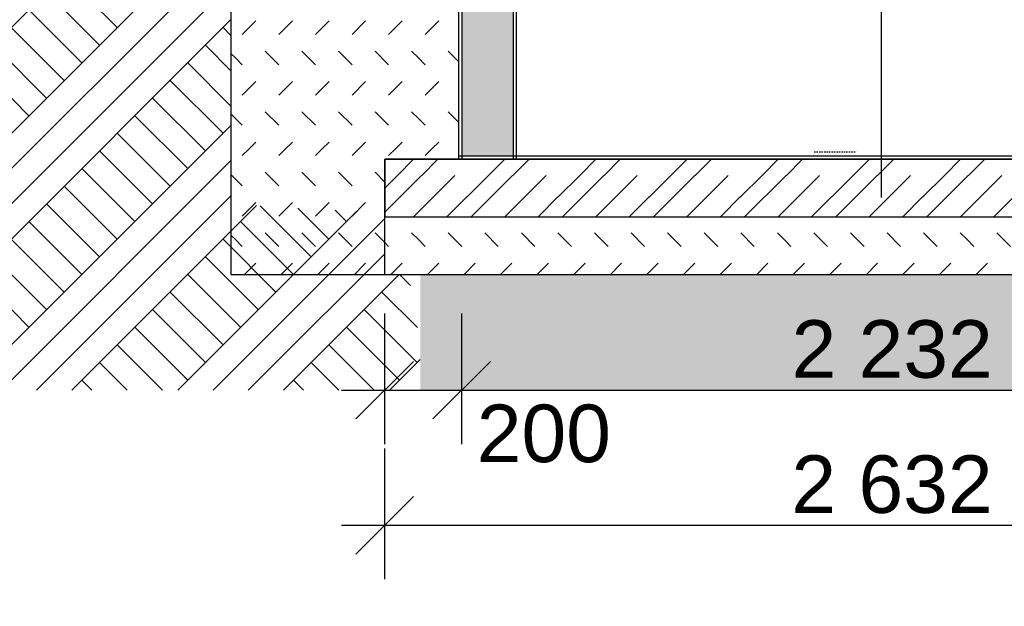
# Model space of a CAD drawing. Header units: millimetres. Extents: x -25478 to 4005, y -8416 to 11348.
# Tile 26 of 256: x -19098 to -16533, y -4083 to -2553. Entities that reach past the tile are written whole.
import ezdxf

# ---------------------------------------------------------------- set-up
doc = ezdxf.new("R2010")
doc.units = ezdxf.units.MM
doc.header["$MEASUREMENT"] = 0
doc.linetypes.add('TEČKOVANÁ', pattern=[6.35, 0, -6.35])
doc.linetypes.add('Wipeout_Contour', pattern=[1000, 0, -1000])
for name, color, linetype in [('POHLED ZÁPADNÍ_1_Konstrukce - nosné', 7, 'Continuous'), ('POHLED ZÁPADNÍ_1_Kóty - SP', 7, 'Continuous'), ('POHLED ZÁPADNÍ_1_Nové_Konstrukce - nosné', 7, 'Continuous'), ('POHLED ZÁPADNÍ_1_Nové_Kresby a obrázky', 7, 'Continuous'), ('POHLED ZÁPADNÍ_1_Nové_Kóty - SP', 7, 'Continuous'), ('POHLED ZÁPADNÍ_1_Nové_Popis', 7, 'Continuous'), ('POHLED ZÁPADNÍ_1_Nové_Situace - terén', 7, 'Continuous'), ('POHLED ZÁPADNÍ_1_Situace - terén', 7, 'Continuous')]:
    doc.layers.add(name, color=color, linetype=linetype)
doc.styles.add('GENEROVANÝ_STYL_1', font='txt')
doc.styles.add('GENEROVANÝ_STYL_2', font='txt')
pattern_1 = [(45, (0, 0), (-137.8858, 137.8858), []), (45, (-45.96, 45.96), (-275.7716, 275.7716), []), (45, (-91.92, 91.92), (-275.7716, 275.7716), []), (135, (-137.886, 137.886), (45.96194, 45.96194), [195, -195])]

# ---------------------------------------------------------------- blocks, each defined once
blk = doc.blocks.new('*X2527', base_point=(-25690.4, -8330.8))
at = {"layer": 'POHLED ZÁPADNÍ_1_Nové_Situace - terén', "color": 21, "linetype": 'Continuous', "lineweight": 20, "true_color": 0xffaaaa}
for p, q in [((-18059.3, -3126.6), (-18077, -3108.9)), ((-18041.7, -3144.2), (-18059.3, -3126.6)), ((-17946.4, -3144.2), (-17981.7, -3108.9)), ((-17851.1, -3144.2), (-17886.4, -3108.9)), ((-17755.8, -3144.2), (-17791.1, -3108.9)), ((-17660.5, -3144.2), (-17695.8, -3108.9)), ((-17582.8, -3126.6), (-17600.5, -3108.9)), ((-17565.2, -3144.2), (-17582.8, -3126.6)), ((-17469.9, -3144.2), (-17505.2, -3108.9)), ((-17374.6, -3144.2), (-17409.9, -3108.9)), ((-17279.3, -3144.2), (-17314.6, -3108.9)), ((-17184, -3144.2), (-17219.3, -3108.9)), ((-17106.3, -3126.6), (-17124, -3108.9)), ((-17088.7, -3144.2), (-17106.3, -3126.6)), ((-16993.4, -3144.2), (-17028.7, -3108.9)), ((-16898.1, -3144.2), (-16933.4, -3108.9)), ((-16802.8, -3144.2), (-16838.1, -3108.9)), ((-16707.5, -3144.2), (-16742.8, -3108.9)), ((-16629.8, -3126.6), (-16647.5, -3108.9)), ((-16612.2, -3144.2), (-16629.8, -3126.6)), ((-16516.9, -3144.2), (-16552.2, -3108.9)), ((-18137, -3144.2), (-18147, -3134.2)), ((-18130.9, -3217.1), (-18101.6, -3187.8)), ((-18035.6, -3217.1), (-18006.3, -3187.8)), ((-17940.3, -3217.1), (-17911, -3187.8)), ((-17845, -3217.1), (-17815.7, -3187.8)), ((-17749.7, -3217.1), (-17720.4, -3187.8)), ((-17654.4, -3217.1), (-17625.1, -3187.8)), ((-17559.1, -3217.1), (-17529.8, -3187.8)), ((-17463.8, -3217.1), (-17434.5, -3187.8)), ((-17368.5, -3217.1), (-17339.2, -3187.8)), ((-17273.2, -3217.1), (-17243.9, -3187.8)), ((-17177.9, -3217.1), (-17148.6, -3187.8)), ((-17082.6, -3217.1), (-17053.3, -3187.8)), ((-16987.3, -3217.1), (-16958, -3187.8)), ((-16892, -3217.1), (-16862.7, -3187.8)), ((-16796.7, -3217.1), (-16767.4, -3187.8)), ((-16701.4, -3217.1), (-16672.1, -3187.8)), ((-16606.1, -3217.1), (-16576.8, -3187.8))]:
    blk.add_line(p, q, dxfattribs=at)
blk = doc.blocks.new('*X2528', base_point=(-25690.4, -8330.8))
at = {"layer": 'POHLED ZÁPADNÍ_1_Nové_Situace - terén', "color": 21, "linetype": 'Continuous', "lineweight": 20, "true_color": 0xffaaaa}
for p, q in [((-18113.9, -2959.3), (-18071.7, -2917.1)), ((-18050.6, -2959.3), (-18008.4, -2917.1)), ((-17876.4, -2959.3), (-17834.2, -2917.1)), ((-17813.1, -2959.3), (-17770.9, -2917.1)), ((-17638.9, -2959.3), (-17596.7, -2917.1)), ((-17575.6, -2959.3), (-17533.4, -2917.1)), ((-17401.4, -2959.3), (-17359.2, -2917.1)), ((-17338.1, -2959.3), (-17295.9, -2917.1)), ((-17163.9, -2959.3), (-17121.7, -2917.1)), ((-17100.6, -2959.3), (-17058.4, -2917.1)), ((-16926.4, -2959.3), (-16884.2, -2917.1)), ((-16863.1, -2959.3), (-16820.9, -2917.1)), ((-16688.9, -2959.3), (-16646.7, -2917.1)), ((-16625.6, -2959.3), (-16583.4, -2917.1)), ((-18147, -2992.5), (-18113.9, -2959.3)), ((-18147, -3055), (-18051.4, -2959.3)), ((-18072, -3067.1), (-17964.3, -2959.3)), ((-17932.3, -3015.2), (-17876.4, -2959.3)), ((-17921.7, -3067.1), (-17813.9, -2959.3)), ((-17834.5, -3067.1), (-17726.8, -2959.3)), ((-17694.8, -3015.2), (-17638.9, -2959.3)), ((-17684.2, -3067.1), (-17576.4, -2959.3)), ((-17597, -3067.1), (-17489.3, -2959.3)), ((-17457.3, -3015.2), (-17401.4, -2959.3)), ((-17446.7, -3067.1), (-17338.9, -2959.3)), ((-17359.5, -3067.1), (-17251.8, -2959.3)), ((-17219.8, -3015.2), (-17163.9, -2959.3)), ((-17209.2, -3067.1), (-17101.4, -2959.3)), ((-17122, -3067.1), (-17014.3, -2959.3)), ((-16982.3, -3015.2), (-16926.4, -2959.3)), ((-16971.7, -3067.1), (-16863.9, -2959.3)), ((-16884.5, -3067.1), (-16776.8, -2959.3)), ((-16744.8, -3015.2), (-16688.9, -2959.3)), ((-16734.2, -3067.1), (-16626.4, -2959.3)), ((-16647, -3067.1), (-16539.3, -2959.3)), ((-17984.9, -3067.1), (-17932.3, -3014.5)), ((-17747.4, -3067.1), (-17694.8, -3014.5)), ((-17509.9, -3067.1), (-17457.3, -3014.5)), ((-17272.4, -3067.1), (-17219.8, -3014.5)), ((-17034.9, -3067.1), (-16982.3, -3014.5)), ((-16797.4, -3067.1), (-16744.8, -3014.5)), ((-16559.9, -3067.1), (-16507.3, -3014.5))]:
    blk.add_line(p, q, dxfattribs=at)
blk = doc.blocks.new('*X2536', base_point=(-25690.4, -8330.8))
at = {"layer": 'POHLED ZÁPADNÍ_1_Nové_Situace - terén', "color": 21, "linetype": 'Continuous', "lineweight": 20, "true_color": 0xffaaaa}
for p, q in [((-18518.2, -2591.8), (-18482.8, -2556.5)), ((-18422.9, -2591.8), (-18387.5, -2556.5)), ((-18327.6, -2591.8), (-18292.2, -2556.5)), ((-18232.3, -2591.8), (-18196.9, -2556.5)), ((-18137, -2591.8), (-18101.6, -2556.5)), ((-18041.7, -2591.8), (-18006.3, -2556.5)), ((-18535.8, -2653.1), (-18546.8, -2642.1)), ((-18422.9, -2670.7), (-18458.2, -2635.4)), ((-18327.6, -2670.7), (-18362.9, -2635.4)), ((-18232.3, -2670.7), (-18267.6, -2635.4)), ((-18137, -2670.7), (-18172.3, -2635.4)), ((-18059.3, -2653.1), (-18077, -2635.4)), ((-17954.8, -2662.3), (-17981.7, -2635.4)), ((-18518.2, -2670.7), (-18535.8, -2653.1)), ((-18041.7, -2670.7), (-18059.3, -2653.1)), ((-18518.2, -2749.6), (-18482.8, -2714.3)), ((-18422.9, -2749.6), (-18387.5, -2714.3)), ((-18327.6, -2749.6), (-18292.2, -2714.3)), ((-18232.3, -2749.6), (-18196.9, -2714.3)), ((-18137, -2749.6), (-18101.6, -2714.3)), ((-18041.7, -2749.6), (-18006.3, -2714.3)), ((-18422.9, -2828.6), (-18458.2, -2793.2)), ((-18327.6, -2828.6), (-18362.9, -2793.2)), ((-18232.3, -2828.6), (-18267.6, -2793.2)), ((-18137, -2828.6), (-18172.3, -2793.2)), ((-18059.3, -2810.9), (-18077, -2793.2)), ((-17954.8, -2820.1), (-17981.7, -2793.2)), ((-18535.8, -2810.9), (-18546.8, -2799.9)), ((-18518.2, -2828.6), (-18535.8, -2810.9)), ((-18041.7, -2828.6), (-18059.3, -2810.9)), ((-18500.5, -2889.8), (-18482.8, -2872.1)), ((-18405.2, -2889.8), (-18387.5, -2872.1)), ((-18309.9, -2889.8), (-18292.2, -2872.1)), ((-18214.6, -2889.8), (-18196.9, -2872.1)), ((-18119.3, -2889.8), (-18101.6, -2872.1)), ((-18024, -2889.8), (-18006.3, -2872.1)), ((-18518.2, -2907.5), (-18500.5, -2889.8)), ((-18422.9, -2907.5), (-18405.2, -2889.8)), ((-18327.6, -2907.5), (-18309.9, -2889.8)), ((-18232.3, -2907.5), (-18214.6, -2889.8)), ((-18137, -2907.5), (-18119.3, -2889.8)), ((-18041.7, -2907.5), (-18024, -2889.8)), ((-18535.8, -2968.7), (-18546.8, -2957.7)), ((-18518.2, -2986.4), (-18535.8, -2968.7)), ((-18422.9, -2986.4), (-18458.2, -2951)), ((-18327.6, -2986.4), (-18362.9, -2951)), ((-18232.3, -2986.4), (-18267.6, -2951)), ((-18147, -2976.4), (-18172.3, -2951)), ((-18518.2, -3065.3), (-18482.8, -3030)), ((-18422.9, -3065.3), (-18387.5, -3030)), ((-18327.6, -3065.3), (-18292.2, -3030)), ((-18232.3, -3065.3), (-18196.9, -3030)), ((-18535.8, -3126.6), (-18546.8, -3115.6)), ((-18518.2, -3144.2), (-18535.8, -3126.6)), ((-18422.9, -3144.2), (-18458.2, -3108.9)), ((-18327.6, -3144.2), (-18362.9, -3108.9)), ((-18232.3, -3144.2), (-18267.6, -3108.9)), ((-18147, -3134.2), (-18172.3, -3108.9)), ((-18512.1, -3217.1), (-18482.8, -3187.8)), ((-18416.8, -3217.1), (-18387.5, -3187.8)), ((-18321.5, -3217.1), (-18292.2, -3187.8)), ((-18226.2, -3217.1), (-18196.9, -3187.8))]:
    blk.add_line(p, q, dxfattribs=at)

msp = doc.modelspace()

# ---------------------------------------------------------------- linework, layer by layer
at = {"layer": 'POHLED ZÁPADNÍ_1_Nové_Kóty - SP', "color": 1, "linetype": 'Continuous', "lineweight": 25}
for p, q in [((-18147, -4011.9), (-18147, -3671.2)), ((-18072, -3796.2), (-18222, -3946.2)), ((-18259.5, -3871.2), (-18147, -3871.2)), ((-18147, -3871.2), (-15515, -3871.2))]:
    msp.add_line(p, q, dxfattribs=at)

# ---------------------------------------------------------------- texts
at = {"layer": 'POHLED ZÁPADNÍ_1_Konstrukce - nosné', "color": 1, "linetype": 'Continuous', "lineweight": 25, "insert": (-24529.4, -5022.2), "char_height": 150, "attachment_point": 7, "line_spacing_factor": 0.764703, "style": 'GENEROVANÝ_STYL_1'}
msp.add_mtext('\\A1;{\\pql;\\fArial|b0|i0|c238|p38;\\L\\LSKLADBA -  S1- \\fArial|b0|i0|c238|p38;\\H1.029224x; \\fAgency FB|b0|i0|c0|p34;\\H1.057143x;∑\\fArial|b0|i0|c238|p38;\\H0.919087x; TL. 290-340 mm \\P\\pql;\\fArial|b0|i0|c238|p38;\\H0.666667x;\\P\\pql;\\fArial|b0|i0|c238|p38;\\l\\H1.250000x;\\lTL. 80 mm ^I- ZÁMKOVÁ BETONOVÁ DLAŽBA 200x100x80 mm\\P\\pql;\\fArial|b0|i0|c238|p38;TL. 30mm ^I- KLADECÍ VRSTVA STĚRKU \\fArial|b0|i0|c238|p38;fr.\\fArial|b0|i0|c238|p38; 4-8 mm\\P\\pql;\\fArial|b0|i0|c238|p38;TL. 50 mm ^I- VRSTVA KAMENIVO fr. 8-16 mm\\P\\pql;\\fArial|b0|i0|c238|p38;TL. 250mm^I\\fArial|b0|i0|c238|p38;\\H1.026565x;- \\fArial|b0|i0|c238|p38;\\H0.951847x;SPÁDOV\\fArial|b0|i0|c238|p38;\\H1.023402x;Á - \\fArial|b0|i0|c238|p38;\\H1.026565x;KLADECÍ VRSTVA STĚRKU FRAKCE 0-63 mm\\P\\pql;\\fArial|b0|i0|c238|p38;\\H0.974122x;^I- HUTNĚNÁ ZEMINA }', dxfattribs=at)
at = {"layer": 'POHLED ZÁPADNÍ_1_Kóty - SP', "color": 1, "linetype": 'Continuous', "lineweight": 25, "char_height": 150, "attachment_point": 7, "style": 'GENEROVANÝ_STYL_2'}
for s, insert, width in [('\\A1;{\\pql;\\fArial|b0|i0|c0|p38;200}', (-17907.2, -3708.8), 341.487), ('\\A1;{\\pql;\\fArial|b0|i0|c0|p38;2\xa0632}', (-17087.4, -3841.2), 512.914)]:
    msp.add_mtext(s, dxfattribs=dict(at, insert=insert, width=width))

# ---------------------------------------------------------------- wipeouts: each hides what was drawn before it
at = {"color": 254, "linetype": 'Wipeout_Contour', "lineweight": 0, "ltscale": 180895.382424}
msp.add_wipeout([(-21466.3, 349.5), (-25478.2, 374.8), (-25478.2, -3518.9), (-18035.8, -3518.9), (-18109.4, -3060), (-18546.8, -3034), (-18546.8, 11.4), (-17190.2, 11.4), (-16947, 380)], dxfattribs=at).dxf.layer = 'POHLED ZÁPADNÍ_1_Situace - terén'

# ---------------------------------------------------------------- next in the draw order: hatches: boundary and pattern name
at = {"layer": 'POHLED ZÁPADNÍ_1_Situace - terén', "linetype": 'Continuous', "lineweight": 13, "true_color": 0xbf7d1a}
h = msp.add_hatch(dxfattribs=at)
h.set_pattern_fill('Zemina_0001', color=32, style=0, pattern_type=2)
h.set_pattern_definition(pattern_1)
h.paths.add_polyline_path([(-21466.3, 349.5), (-25478.2, 374.8), (-25478.2, -3518.9), (-18035.8, -3518.9), (-18109.4, -3060), (-18546.8, -3034), (-18546.8, 11.4), (-17190.2, 11.4), (-16947, 380)])

# ---------------------------------------------------------------- next in the draw order: linework, layer by layer
at = {"layer": 'POHLED ZÁPADNÍ_1_Nové_Konstrukce - nosné', "color": 1, "linetype": 'Continuous', "lineweight": 25}
msp.add_line((-18546.8, -3217.1), (-18546.8, 11.4), dxfattribs=at)
at = {"layer": 'POHLED ZÁPADNÍ_1_Nové_Kóty - SP', "color": 1, "linetype": 'Continuous', "lineweight": 25}
for p, q in [((-18147, -3659.5), (-18147, -3318.9)), ((-18072, -3443.9), (-18222, -3593.9)), ((-18259.5, -3518.9), (-18147, -3518.9))]:
    msp.add_line(p, q, dxfattribs=at)

# ---------------------------------------------------------------- next in the draw order: wipeouts: each hides what was drawn before it
at = {"color": 254, "linetype": 'Wipeout_Contour', "lineweight": 0, "ltscale": 219704.281392}
msp.add_wipeout([(-18054.6, -3030), (-18054.6, -3518.9), (3805.8, -3518.9), (3805.8, -400.9), (2226.3, -400.9), (2226.3, -39.4), (650.2, 22.9), (648.8, -26.8), (199.5, -26.7), (199.5, -386.7), (-238.7, -386.7), (-228.7, -2180), (-174.7, -2180), (-174.7, -2550), (-982.7, -2550), (-982.7, -2180), (-6687.5, -2180), (-6684.3, -2380), (-7021, -2380), (-7021, -1980), (-9474.9, -10), (-10494.6, -10), (-10494.6, -29.7), (-10494.6, -1020), (-10974.2, -1020), (-10974.2, 380), (-16334.8, 380), (-16334.8, 11.4), (-15099.9, 11.4), (-15136.6, -3030)], dxfattribs=at).dxf.layer = 'POHLED ZÁPADNÍ_1_Situace - terén'

# ---------------------------------------------------------------- next in the draw order: hatches: boundary and pattern name
at = {"layer": 'POHLED ZÁPADNÍ_1_Situace - terén', "linetype": 'Continuous', "lineweight": 13, "true_color": 0xbf7d1a}
h = msp.add_hatch(dxfattribs=at)
h.set_pattern_fill('Zemina_0001', color=32, style=0, pattern_type=2)
h.set_pattern_definition(pattern_1)
h.paths.add_polyline_path([(-18054.6, -3030), (-18054.6, -3518.9), (3805.8, -3518.9), (3805.8, -400.9), (2226.3, -400.9), (2226.3, -39.4), (650.2, 22.9), (648.8, -26.8), (199.5, -26.7), (199.5, -386.7), (-238.7, -386.7), (-228.7, -2180), (-174.7, -2180), (-174.7, -2550), (-982.7, -2550), (-982.7, -2180), (-6687.5, -2180), (-6684.3, -2380), (-7021, -2380), (-7021, -1980), (-9474.9, -10), (-10494.6, -10), (-10494.6, -29.7), (-10494.6, -1020), (-10974.2, -1020), (-10974.2, 380), (-16334.8, 380), (-16334.8, 11.4), (-15099.9, 11.4), (-15136.6, -3030)])

# ---------------------------------------------------------------- next in the draw order: linework, layer by layer
at = {"layer": 'POHLED ZÁPADNÍ_1_Nové_Kresby a obrázky', "color": 1, "linetype": 'TEČKOVANÁ', "lineweight": 25}
msp.add_line((-17026.4, -2897.4), (-16911.4, -2897.4), dxfattribs=at)
at = {"layer": 'POHLED ZÁPADNÍ_1_Nové_Kóty - SP', "color": 1, "linetype": 'Continuous', "lineweight": 25}
for p, q in [((-17946.5, -3659.5), (-17946.5, -3318.9)), ((-17871.5, -3443.9), (-18021.5, -3593.9)), ((-18147, -3518.9), (-17946.5, -3518.9)), ((-17946.5, -3518.9), (-15714.5, -3518.9))]:
    msp.add_line(p, q, dxfattribs=at)

# ---------------------------------------------------------------- next in the draw order: texts
at = {"layer": 'POHLED ZÁPADNÍ_1_Kóty - SP', "color": 1, "linetype": 'Continuous', "lineweight": 25, "insert": (-17087, -3488.9), "char_height": 150, "width": 512.914, "attachment_point": 7, "style": 'GENEROVANÝ_STYL_2'}
msp.add_mtext('\\A1;{\\pql;\\fArial|b0|i0|c0|p38;2\xa0232}', dxfattribs=at)

# ---------------------------------------------------------------- next in the draw order: wipeouts: each hides what was drawn before it
at = {"color": 254, "linetype": 'Wipeout_Contour', "lineweight": 0, "ltscale": 67801.6221}
msp.add_wipeout([(-15864.5, -2709.1), (-15864.5, -697.1), (-17804.5, -697.1), (-17804.5, -2709.1)], dxfattribs=at).dxf.layer = 'POHLED ZÁPADNÍ_1_Nové_Situace - terén'
at = {"color": 254, "linetype": 'Wipeout_Contour', "lineweight": 0, "ltscale": 85036.227015}
msp.add_wipeout([(-15530.6, -3217.1), (-15530.6, -3067.1), (-16223.6, -3067.1), (-18147, -3067.1), (-18147, -3217.1)], dxfattribs=at).dxf.layer = 'POHLED ZÁPADNÍ_1_Nové_Situace - terén'

# ---------------------------------------------------------------- next in the draw order: linework, layer by layer
at = {"layer": 'POHLED ZÁPADNÍ_1_Nové_Konstrukce - nosné', "color": 1, "linetype": 'Continuous', "lineweight": 25}
for p, q in [((-18546.8, -3217.1), (-15136.5, -3217.1)), ((-18147, -3217.1), (-15530.6, -3217.1))]:
    msp.add_line(p, q, dxfattribs=at)

# ---------------------------------------------------------------- next in the draw order: block references
at = {"layer": 'POHLED ZÁPADNÍ_1_Konstrukce - nosné', "color": 9, "linetype": 'Continuous', "lineweight": 13}
msp.add_blockref('*X2527', (-25690.4, -8330.8), dxfattribs=at)

# ---------------------------------------------------------------- next in the draw order: wipeouts: each hides what was drawn before it
at = {"color": 254, "linetype": 'Wipeout_Contour', "lineweight": 0, "ltscale": 86080.04065}
msp.add_wipeout([(-18147, -2917.1), (-18147, -3067.1), (-15515, -3067.1), (-15515, -2917.1), (-17451.9, -2917.1)], dxfattribs=at).dxf.layer = 'POHLED ZÁPADNÍ_1_Nové_Situace - terén'

# ---------------------------------------------------------------- next in the draw order: hatches: boundary and pattern name
at = {"layer": 'POHLED ZÁPADNÍ_1_Nové_Kresby a obrázky', "linetype": 'Continuous', "lineweight": 20, "true_color": 0xffaaaa}
for points in [[(-17867.2, -796.2, 0.414214), (-17912.7, -843.8), (-17912.7, -955.1), (-17912.7, -1155), (-17912.7, -1349.4), (-17896.7, -1349.4), (-17896.7, -1155), (-17844.3, -1155), (-17844.3, -2909.1), (-17836.3, -2909.1), (-17836.3, -2331.2), (-17836.3, -2181.2), (-17836.3, -2031.2), (-17836.3, -1881.2), (-17836.3, -1731.2), (-17836.3, -1581.2), (-17836.3, -1431.2), (-17836.3, -1281.2), (-17836.3, -1155), (-17812.5, -955.1), (-17812.5, -888.1), (-17768, -889.8, 0.010915), (-17395.2, -890.4), (-17395.2, -803.2), (-17391.4, -803.2, 0.150611), (-17417.3, -795.2), (-17762.3, -796.2)], [(-17844.3, -2909.1), (-17844.3, -1155), (-17896.7, -1155), (-17896.7, -1349.4), (-17912.7, -1349.4), (-17912.7, -1155), (-17946.5, -1155), (-17946.5, -2909.1)], [(-17836.3, -2909.1), (-17812.5, -2909.1), (-17812.5, -1155), (-17836.3, -1155), (-17836.3, -1281.2, -1), (-17828.3, -1281.2, -1), (-17836.3, -1281.2), (-17836.3, -1431.2, -0.999999), (-17828.3, -1431.2, -1), (-17836.3, -1431.2), (-17836.3, -1581.2, -0.999999), (-17828.3, -1581.2, -1), (-17836.3, -1581.2), (-17836.3, -1731.2, -0.999999), (-17828.3, -1731.2, -1), (-17836.3, -1731.2), (-17836.3, -1881.2, -1), (-17828.3, -1881.2, -1), (-17836.3, -1881.2), (-17836.3, -2031.2, -1), (-17828.3, -2031.2, -1), (-17836.3, -2031.2), (-17836.3, -2181.2, -1), (-17828.3, -2181.2, -1), (-17836.3, -2181.2), (-17836.3, -2331.2, -1), (-17828.3, -2331.2, -0.999999), (-17836.3, -2331.2)]]:
    msp.add_hatch(color=21, dxfattribs=at).paths.add_polyline_path(points)

# ---------------------------------------------------------------- next in the draw order: linework, layer by layer
at = {"layer": 'POHLED ZÁPADNÍ_1_Nové_Konstrukce - nosné', "color": 1, "linetype": 'Continuous', "lineweight": 25}
for p, q in [((-18147, -3217.1), (-18147, -2917.1)), ((-18147, -2917.1), (-15530.6, -2917.1))]:
    msp.add_line(p, q, dxfattribs=at)
at = {"layer": 'POHLED ZÁPADNÍ_1_Nové_Kresby a obrázky', "color": 1, "linetype": 'Continuous', "lineweight": 25}
for p, q in [((-17954.5, -697.1), (-17954.5, -2917.1)), ((-17946.5, -697.1), (-17946.5, -2917.1)), ((-17812.5, -897.1), (-17812.5, -2917.1)), ((-17804.5, -897.1), (-17804.5, -2917.1)), ((-15714.5, -2909.1), (-17954.5, -2909.1)), ((-17954.5, -2909.1), (-17954.5, -2909.1)), ((-15714.5, -2917.1), (-17954.5, -2917.1)), ((-17954.5, -2917.1), (-17954.5, -2917.1)), ((-17954.5, -2917.1), (-17954.5, -2917.1)), ((-17804.5, -2909.1), (-17804.5, -2909.1))]:
    msp.add_line(p, q, dxfattribs=at)
at = {"layer": 'POHLED ZÁPADNÍ_1_Nové_Popis', "color": 1, "linetype": 'Continuous', "lineweight": 25}
msp.add_line((-16852.4, -3017.1), (-16852.4, -2498.9), dxfattribs=at)
at = {"layer": 'POHLED ZÁPADNÍ_1_Nové_Situace - terén', "color": 1, "linetype": 'Continuous', "lineweight": 25, "flags": 128}
msp.add_lwpolyline([(-18147, -2917.1), (-18147, -3067.1), (-15515, -3067.1), (-15515, -2917.1), (-17451.9, -2917.1)], close=True, dxfattribs=at)

# ---------------------------------------------------------------- next in the draw order: block references
at = {"layer": 'POHLED ZÁPADNÍ_1_Konstrukce - nosné', "color": 9, "linetype": 'Continuous', "lineweight": 13}
for name in ['*X2536', '*X2528']:
    msp.add_blockref(name, (-25690.4, -8330.8), dxfattribs=at)

doc.saveas('drawing.dxf')
